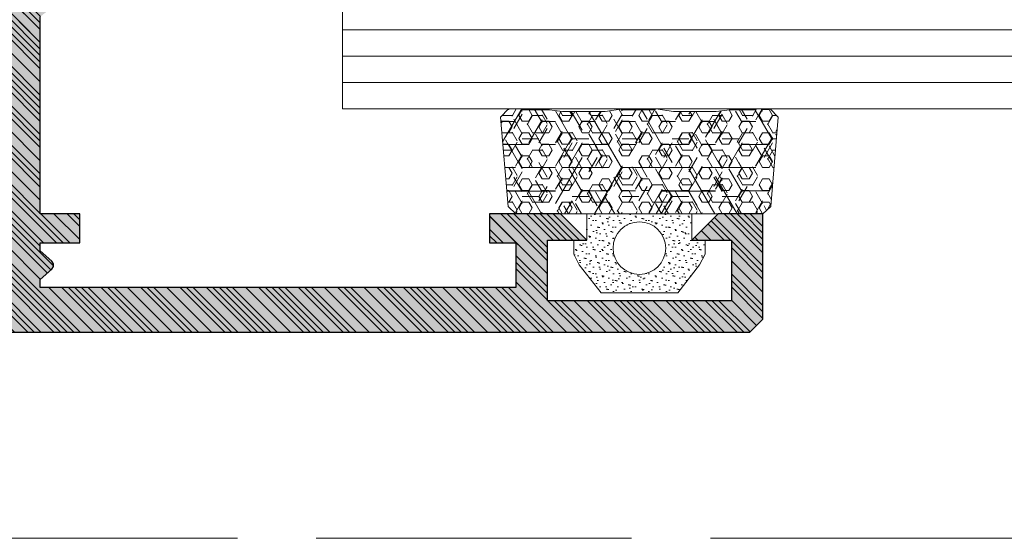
# Model space of a CAD drawing. Header units: inches. Extents: x -96941 to 10978768, y -673 to 1070890.
# Tile 88 of 256: x 57881 to 57919, y 3615 to 3635. Entities that reach past the tile are written whole.
import ezdxf
from ezdxf import colors
from ezdxf.entities.mleader import LeaderData, LeaderLine
from ezdxf.math import Vec2, Vec3

# ---------------------------------------------------------------- set-up
doc = ezdxf.new("R2010")
doc.units = ezdxf.units.IN
doc.linetypes.add('ACAD_ISO02W100', pattern=[15, 12, -3])
for name, color, linetype, lineweight in [('!_A_03_ČIARKOVANÁ', 41, 'ACAD_ISO02W100', 13), ('_MB_kreskowanie_profile_0.09', 7, 'Continuous', 9), ('_MB_kreskowanie_profile_0.09 @ 1', 7, 'Continuous', 9), ('_MB_kreskowanie_profile_0.09 @ 1.5', 7, 'Continuous', 9), ('_MB_kreskowanie_profile_0.09 @ 10', 7, 'Continuous', 9), ('_MB_kreskowanie_profile_0.09 @ 100', 7, 'Continuous', 9), ('_MB_kreskowanie_profile_0.09 @ 2', 7, 'Continuous', 9), ('_MB_kreskowanie_profile_0.09 @ 2.5', 7, 'Continuous', 9), ('_MB_kreskowanie_profile_0.09 @ 20', 7, 'Continuous', 9), ('_MB_kreskowanie_profile_0.09 @ 25', 7, 'Continuous', 9), ('_MB_kreskowanie_profile_0.09 @ 4', 7, 'Continuous', 9), ('_MB_kreskowanie_profile_0.09 @ 5', 7, 'Continuous', 9), ('_MB_kreskowanie_profile_0.09 @ 50', 7, 'Continuous', 9), ('_MB_kreskowanie_profile_0.09 @ 8', 7, 'Continuous', 9), ('_MB_kreskowanie_szklo_0.09', 157, 'Continuous', 9), ('_MB_kreskowanie_uszczelki_0.09', 252, 'Continuous', 9), ('_MB_kreskowanie_uszczelki_0.09 @ 1', 252, 'Continuous', 9), ('_MB_kreskowanie_uszczelki_0.09 @ 1.5', 252, 'Continuous', 9), ('_MB_kreskowanie_uszczelki_0.09 @ 10', 252, 'Continuous', 9), ('_MB_kreskowanie_uszczelki_0.09 @ 100', 252, 'Continuous', 9), ('_MB_kreskowanie_uszczelki_0.09 @ 2', 252, 'Continuous', 9), ('_MB_kreskowanie_uszczelki_0.09 @ 2.5', 252, 'Continuous', 9), ('_MB_kreskowanie_uszczelki_0.09 @ 20', 252, 'Continuous', 9), ('_MB_kreskowanie_uszczelki_0.09 @ 25', 252, 'Continuous', 9), ('_MB_kreskowanie_uszczelki_0.09 @ 4', 252, 'Continuous', 9), ('_MB_kreskowanie_uszczelki_0.09 @ 5', 252, 'Continuous', 9), ('_MB_kreskowanie_uszczelki_0.09 @ 50', 252, 'Continuous', 9), ('_MB_kreskowanie_uszczelki_0.09 @ 8', 252, 'Continuous', 9), ('_MB_profile_0.25', 7, 'Continuous', 25), ('_MB_solid', 7, 'Continuous', 0), ('_MB_szklo_0.15', 142, 'Continuous', 15), ('_MB_uszczelki_0.15', 140, 'Continuous', 15)]:
    doc.layers.add(name, color=color, linetype=linetype, lineweight=lineweight)
doc.layers.add('_MB_pomocnicze_niedrukowane', color=220, linetype='Continuous', lineweight=0, plot=False)
doc.styles.add('_MB_Calibri_Light_2.5', font='calibril.ttf', dxfattribs={"height": 2.5})

# ---------------------------------------------------------------- blocks, each defined once
blk = doc.blocks.new('_None')
blk = doc.blocks.new('*U3080')
at = {"layer": '_MB_kreskowanie_profile_0.09 @ 1'}
h = blk.add_hatch(dxfattribs=at)
h.set_pattern_fill('JIS_WOOD', color=256, scale=0.5)
h.paths.add_polyline_path([(-1.982, 0), (-2.232, 0.433), (-1.207, 2.207), (-1.373, 2.884), (-3.525, 3.797), (-3.9, 3.493), (-3.9, -1.4), (-3.4, -1.799), (-3.4, -9.3), (-4.9, -9.3), (-4.9, -10.4), (-3.4, -10.4), (-3.4, -10.7), (-3.84, -11.1), (-3.9, -11.2), (-3.9, -11.3), (-3.84, -11.4), (-3.4, -11.8), (-3.4, -12.1), (-21.5, -12.1), (-21.5, -10.4), (-20.5, -10.4), (-20.5, -9.3), (-23.2, -9.3), (-24.2, -10.3), (-22.7, -10.3), (-22.7, -12.6), (-29.7, -12.6), (-29.7, -10.3), (-28.2, -10.3), (-29.2, -9.3), (-30.9, -9.3), (-30.9, -13.3), (-30.4, -13.8), (2.35, -13.8), (2.6, -13.55), (2.6, -13.029), (2.372, -12.78), (1.328, -12.689), (1.1, -12.44), (1.1, -9.1), (1.6, -8.6), (9.85, -8.6), (10.1, -8.35), (10.1, -7.829), (9.872, -7.58), (8.828, -7.489), (8.6, -7.24), (8.6, -4.499), (8.4, -4.299), (8.6, -4.099), (8.6, -1.703), (8.828, -1.454), (10.372, -1.319), (10.6, -1.07), (10.6, -0.549), (10.372, -0.3), (9.6, -0.004), (9.6, 3.493), (9.225, 3.797), (7.073, 2.884), (6.907, 2.207), (7.932, 0.433), (7.682, 0), (3.718, 0), (3.468, 0.433), (4.412, 2.066), (4.161, 2.5), (1.539, 2.5), (1.288, 2.066), (2.232, 0.433), (1.982, 0)])
h.paths.add_polyline_path([(7.2, -1.6), (7.2, -7.3), (1, -7.3), (-0.2, -8.5), (-0.2, -11.7), (-0.7, -12.2), (-1.8, -12.2), (-2.1, -11.9), (-2.1, -1.6)], flags=16)
at = {"layer": '_MB_kreskowanie_profile_0.09 @ 1.5'}
h = blk.add_hatch(dxfattribs=at)
h.set_pattern_fill('JIS_WOOD', color=256, scale=0.5)
h.set_pattern_definition([(45, (0, 0), (-0.375, 0.375), [])])
h.paths.add_polyline_path([(-1.982, 0), (-2.232, 0.433), (-1.207, 2.207), (-1.373, 2.884), (-3.525, 3.797), (-3.9, 3.493), (-3.9, -1.4), (-3.4, -1.799), (-3.4, -9.3), (-4.9, -9.3), (-4.9, -10.4), (-3.4, -10.4), (-3.4, -10.7), (-3.84, -11.1), (-3.9, -11.2), (-3.9, -11.3), (-3.84, -11.4), (-3.4, -11.8), (-3.4, -12.1), (-21.5, -12.1), (-21.5, -10.4), (-20.5, -10.4), (-20.5, -9.3), (-23.2, -9.3), (-24.2, -10.3), (-22.7, -10.3), (-22.7, -12.6), (-29.7, -12.6), (-29.7, -10.3), (-28.2, -10.3), (-29.2, -9.3), (-30.9, -9.3), (-30.9, -13.3), (-30.4, -13.8), (2.35, -13.8), (2.6, -13.55), (2.6, -13.029), (2.372, -12.78), (1.328, -12.689), (1.1, -12.44), (1.1, -9.1), (1.6, -8.6), (9.85, -8.6), (10.1, -8.35), (10.1, -7.829), (9.872, -7.58), (8.828, -7.489), (8.6, -7.24), (8.6, -4.499), (8.4, -4.299), (8.6, -4.099), (8.6, -1.703), (8.828, -1.454), (10.372, -1.319), (10.6, -1.07), (10.6, -0.549), (10.372, -0.3), (9.6, -0.004), (9.6, 3.493), (9.225, 3.797), (7.073, 2.884), (6.907, 2.207), (7.932, 0.433), (7.682, 0), (3.718, 0), (3.468, 0.433), (4.412, 2.066), (4.161, 2.5), (1.539, 2.5), (1.288, 2.066), (2.232, 0.433), (1.982, 0)])
h.paths.add_polyline_path([(7.2, -1.6), (7.2, -7.3), (1, -7.3), (-0.2, -8.5), (-0.2, -11.7), (-0.7, -12.2), (-1.8, -12.2), (-2.1, -11.9), (-2.1, -1.6)], flags=16)
at = {"layer": '_MB_kreskowanie_profile_0.09 @ 10'}
h = blk.add_hatch(dxfattribs=at)
h.set_pattern_fill('JIS_WOOD', color=256, scale=0.5)
h.set_pattern_definition([(45, (0, 0), (-2.5, 2.5), [])])
h.paths.add_polyline_path([(-1.982, 0), (-2.232, 0.433), (-1.207, 2.207), (-1.373, 2.884), (-3.525, 3.797), (-3.9, 3.493), (-3.9, -1.4), (-3.4, -1.799), (-3.4, -9.3), (-4.9, -9.3), (-4.9, -10.4), (-3.4, -10.4), (-3.4, -10.7), (-3.84, -11.1), (-3.9, -11.2), (-3.9, -11.3), (-3.84, -11.4), (-3.4, -11.8), (-3.4, -12.1), (-21.5, -12.1), (-21.5, -10.4), (-20.5, -10.4), (-20.5, -9.3), (-23.2, -9.3), (-24.2, -10.3), (-22.7, -10.3), (-22.7, -12.6), (-29.7, -12.6), (-29.7, -10.3), (-28.2, -10.3), (-29.2, -9.3), (-30.9, -9.3), (-30.9, -13.3), (-30.4, -13.8), (2.35, -13.8), (2.6, -13.55), (2.6, -13.029), (2.372, -12.78), (1.328, -12.689), (1.1, -12.44), (1.1, -9.1), (1.6, -8.6), (9.85, -8.6), (10.1, -8.35), (10.1, -7.829), (9.872, -7.58), (8.828, -7.489), (8.6, -7.24), (8.6, -4.499), (8.4, -4.299), (8.6, -4.099), (8.6, -1.703), (8.828, -1.454), (10.372, -1.319), (10.6, -1.07), (10.6, -0.549), (10.372, -0.3), (9.6, -0.004), (9.6, 3.493), (9.225, 3.797), (7.073, 2.884), (6.907, 2.207), (7.932, 0.433), (7.682, 0), (3.718, 0), (3.468, 0.433), (4.412, 2.066), (4.161, 2.5), (1.539, 2.5), (1.288, 2.066), (2.232, 0.433), (1.982, 0)])
h.paths.add_polyline_path([(7.2, -1.6), (7.2, -7.3), (1, -7.3), (-0.2, -8.5), (-0.2, -11.7), (-0.7, -12.2), (-1.8, -12.2), (-2.1, -11.9), (-2.1, -1.6)], flags=16)
at = {"layer": '_MB_kreskowanie_profile_0.09 @ 100'}
h = blk.add_hatch(dxfattribs=at)
h.set_pattern_fill('JIS_WOOD', color=256, scale=0.5)
h.set_pattern_definition([(45, (0, 0), (-25, 25), [])])
h.paths.add_polyline_path([(-1.982, 0), (-2.232, 0.433), (-1.207, 2.207), (-1.373, 2.884), (-3.525, 3.797), (-3.9, 3.493), (-3.9, -1.4), (-3.4, -1.799), (-3.4, -9.3), (-4.9, -9.3), (-4.9, -10.4), (-3.4, -10.4), (-3.4, -10.7), (-3.84, -11.1), (-3.9, -11.2), (-3.9, -11.3), (-3.84, -11.4), (-3.4, -11.8), (-3.4, -12.1), (-21.5, -12.1), (-21.5, -10.4), (-20.5, -10.4), (-20.5, -9.3), (-23.2, -9.3), (-24.2, -10.3), (-22.7, -10.3), (-22.7, -12.6), (-29.7, -12.6), (-29.7, -10.3), (-28.2, -10.3), (-29.2, -9.3), (-30.9, -9.3), (-30.9, -13.3), (-30.4, -13.8), (2.35, -13.8), (2.6, -13.55), (2.6, -13.029), (2.372, -12.78), (1.328, -12.689), (1.1, -12.44), (1.1, -9.1), (1.6, -8.6), (9.85, -8.6), (10.1, -8.35), (10.1, -7.829), (9.872, -7.58), (8.828, -7.489), (8.6, -7.24), (8.6, -4.499), (8.4, -4.299), (8.6, -4.099), (8.6, -1.703), (8.828, -1.454), (10.372, -1.319), (10.6, -1.07), (10.6, -0.549), (10.372, -0.3), (9.6, -0.004), (9.6, 3.493), (9.225, 3.797), (7.073, 2.884), (6.907, 2.207), (7.932, 0.433), (7.682, 0), (3.718, 0), (3.468, 0.433), (4.412, 2.066), (4.161, 2.5), (1.539, 2.5), (1.288, 2.066), (2.232, 0.433), (1.982, 0)])
h.paths.add_polyline_path([(7.2, -1.6), (7.2, -7.3), (1, -7.3), (-0.2, -8.5), (-0.2, -11.7), (-0.7, -12.2), (-1.8, -12.2), (-2.1, -11.9), (-2.1, -1.6)], flags=16)
at = {"layer": '_MB_kreskowanie_profile_0.09 @ 2'}
h = blk.add_hatch(dxfattribs=at)
h.set_pattern_fill('JIS_WOOD', color=256, scale=0.5)
h.set_pattern_definition([(45, (0, 0), (-0.5, 0.5), [])])
h.paths.add_polyline_path([(-1.982, 0), (-2.232, 0.433), (-1.207, 2.207), (-1.373, 2.884), (-3.525, 3.797), (-3.9, 3.493), (-3.9, -1.4), (-3.4, -1.799), (-3.4, -9.3), (-4.9, -9.3), (-4.9, -10.4), (-3.4, -10.4), (-3.4, -10.7), (-3.84, -11.1), (-3.9, -11.2), (-3.9, -11.3), (-3.84, -11.4), (-3.4, -11.8), (-3.4, -12.1), (-21.5, -12.1), (-21.5, -10.4), (-20.5, -10.4), (-20.5, -9.3), (-23.2, -9.3), (-24.2, -10.3), (-22.7, -10.3), (-22.7, -12.6), (-29.7, -12.6), (-29.7, -10.3), (-28.2, -10.3), (-29.2, -9.3), (-30.9, -9.3), (-30.9, -13.3), (-30.4, -13.8), (2.35, -13.8), (2.6, -13.55), (2.6, -13.029), (2.372, -12.78), (1.328, -12.689), (1.1, -12.44), (1.1, -9.1), (1.6, -8.6), (9.85, -8.6), (10.1, -8.35), (10.1, -7.829), (9.872, -7.58), (8.828, -7.489), (8.6, -7.24), (8.6, -4.499), (8.4, -4.299), (8.6, -4.099), (8.6, -1.703), (8.828, -1.454), (10.372, -1.319), (10.6, -1.07), (10.6, -0.549), (10.372, -0.3), (9.6, -0.004), (9.6, 3.493), (9.225, 3.797), (7.073, 2.884), (6.907, 2.207), (7.932, 0.433), (7.682, 0), (3.718, 0), (3.468, 0.433), (4.412, 2.066), (4.161, 2.5), (1.539, 2.5), (1.288, 2.066), (2.232, 0.433), (1.982, 0)])
h.paths.add_polyline_path([(7.2, -1.6), (7.2, -7.3), (1, -7.3), (-0.2, -8.5), (-0.2, -11.7), (-0.7, -12.2), (-1.8, -12.2), (-2.1, -11.9), (-2.1, -1.6)], flags=16)
at = {"layer": '_MB_kreskowanie_profile_0.09 @ 2.5'}
h = blk.add_hatch(dxfattribs=at)
h.set_pattern_fill('JIS_WOOD', color=256, scale=0.5)
h.set_pattern_definition([(45, (0, 0), (-0.625, 0.625), [])])
h.paths.add_polyline_path([(-1.982, 0), (-2.232, 0.433), (-1.207, 2.207), (-1.373, 2.884), (-3.525, 3.797), (-3.9, 3.493), (-3.9, -1.4), (-3.4, -1.799), (-3.4, -9.3), (-4.9, -9.3), (-4.9, -10.4), (-3.4, -10.4), (-3.4, -10.7), (-3.84, -11.1), (-3.9, -11.2), (-3.9, -11.3), (-3.84, -11.4), (-3.4, -11.8), (-3.4, -12.1), (-21.5, -12.1), (-21.5, -10.4), (-20.5, -10.4), (-20.5, -9.3), (-23.2, -9.3), (-24.2, -10.3), (-22.7, -10.3), (-22.7, -12.6), (-29.7, -12.6), (-29.7, -10.3), (-28.2, -10.3), (-29.2, -9.3), (-30.9, -9.3), (-30.9, -13.3), (-30.4, -13.8), (2.35, -13.8), (2.6, -13.55), (2.6, -13.029), (2.372, -12.78), (1.328, -12.689), (1.1, -12.44), (1.1, -9.1), (1.6, -8.6), (9.85, -8.6), (10.1, -8.35), (10.1, -7.829), (9.872, -7.58), (8.828, -7.489), (8.6, -7.24), (8.6, -4.499), (8.4, -4.299), (8.6, -4.099), (8.6, -1.703), (8.828, -1.454), (10.372, -1.319), (10.6, -1.07), (10.6, -0.549), (10.372, -0.3), (9.6, -0.004), (9.6, 3.493), (9.225, 3.797), (7.073, 2.884), (6.907, 2.207), (7.932, 0.433), (7.682, 0), (3.718, 0), (3.468, 0.433), (4.412, 2.066), (4.161, 2.5), (1.539, 2.5), (1.288, 2.066), (2.232, 0.433), (1.982, 0)])
h.paths.add_polyline_path([(7.2, -1.6), (7.2, -7.3), (1, -7.3), (-0.2, -8.5), (-0.2, -11.7), (-0.7, -12.2), (-1.8, -12.2), (-2.1, -11.9), (-2.1, -1.6)], flags=16)
at = {"layer": '_MB_kreskowanie_profile_0.09 @ 20'}
h = blk.add_hatch(dxfattribs=at)
h.set_pattern_fill('JIS_WOOD', color=256, scale=0.5)
h.set_pattern_definition([(45, (0, 0), (-5, 5), [])])
h.paths.add_polyline_path([(-1.982, 0), (-2.232, 0.433), (-1.207, 2.207), (-1.373, 2.884), (-3.525, 3.797), (-3.9, 3.493), (-3.9, -1.4), (-3.4, -1.799), (-3.4, -9.3), (-4.9, -9.3), (-4.9, -10.4), (-3.4, -10.4), (-3.4, -10.7), (-3.84, -11.1), (-3.9, -11.2), (-3.9, -11.3), (-3.84, -11.4), (-3.4, -11.8), (-3.4, -12.1), (-21.5, -12.1), (-21.5, -10.4), (-20.5, -10.4), (-20.5, -9.3), (-23.2, -9.3), (-24.2, -10.3), (-22.7, -10.3), (-22.7, -12.6), (-29.7, -12.6), (-29.7, -10.3), (-28.2, -10.3), (-29.2, -9.3), (-30.9, -9.3), (-30.9, -13.3), (-30.4, -13.8), (2.35, -13.8), (2.6, -13.55), (2.6, -13.029), (2.372, -12.78), (1.328, -12.689), (1.1, -12.44), (1.1, -9.1), (1.6, -8.6), (9.85, -8.6), (10.1, -8.35), (10.1, -7.829), (9.872, -7.58), (8.828, -7.489), (8.6, -7.24), (8.6, -4.499), (8.4, -4.299), (8.6, -4.099), (8.6, -1.703), (8.828, -1.454), (10.372, -1.319), (10.6, -1.07), (10.6, -0.549), (10.372, -0.3), (9.6, -0.004), (9.6, 3.493), (9.225, 3.797), (7.073, 2.884), (6.907, 2.207), (7.932, 0.433), (7.682, 0), (3.718, 0), (3.468, 0.433), (4.412, 2.066), (4.161, 2.5), (1.539, 2.5), (1.288, 2.066), (2.232, 0.433), (1.982, 0)])
h.paths.add_polyline_path([(7.2, -1.6), (7.2, -7.3), (1, -7.3), (-0.2, -8.5), (-0.2, -11.7), (-0.7, -12.2), (-1.8, -12.2), (-2.1, -11.9), (-2.1, -1.6)], flags=16)
at = {"layer": '_MB_kreskowanie_profile_0.09 @ 25'}
h = blk.add_hatch(dxfattribs=at)
h.set_pattern_fill('JIS_WOOD', color=256, scale=0.5)
h.set_pattern_definition([(45, (0, 0), (-6.25, 6.25), [])])
h.paths.add_polyline_path([(-1.982, 0), (-2.232, 0.433), (-1.207, 2.207), (-1.373, 2.884), (-3.525, 3.797), (-3.9, 3.493), (-3.9, -1.4), (-3.4, -1.799), (-3.4, -9.3), (-4.9, -9.3), (-4.9, -10.4), (-3.4, -10.4), (-3.4, -10.7), (-3.84, -11.1), (-3.9, -11.2), (-3.9, -11.3), (-3.84, -11.4), (-3.4, -11.8), (-3.4, -12.1), (-21.5, -12.1), (-21.5, -10.4), (-20.5, -10.4), (-20.5, -9.3), (-23.2, -9.3), (-24.2, -10.3), (-22.7, -10.3), (-22.7, -12.6), (-29.7, -12.6), (-29.7, -10.3), (-28.2, -10.3), (-29.2, -9.3), (-30.9, -9.3), (-30.9, -13.3), (-30.4, -13.8), (2.35, -13.8), (2.6, -13.55), (2.6, -13.029), (2.372, -12.78), (1.328, -12.689), (1.1, -12.44), (1.1, -9.1), (1.6, -8.6), (9.85, -8.6), (10.1, -8.35), (10.1, -7.829), (9.872, -7.58), (8.828, -7.489), (8.6, -7.24), (8.6, -4.499), (8.4, -4.299), (8.6, -4.099), (8.6, -1.703), (8.828, -1.454), (10.372, -1.319), (10.6, -1.07), (10.6, -0.549), (10.372, -0.3), (9.6, -0.004), (9.6, 3.493), (9.225, 3.797), (7.073, 2.884), (6.907, 2.207), (7.932, 0.433), (7.682, 0), (3.718, 0), (3.468, 0.433), (4.412, 2.066), (4.161, 2.5), (1.539, 2.5), (1.288, 2.066), (2.232, 0.433), (1.982, 0)])
h.paths.add_polyline_path([(7.2, -1.6), (7.2, -7.3), (1, -7.3), (-0.2, -8.5), (-0.2, -11.7), (-0.7, -12.2), (-1.8, -12.2), (-2.1, -11.9), (-2.1, -1.6)], flags=16)
at = {"layer": '_MB_kreskowanie_profile_0.09 @ 4'}
h = blk.add_hatch(dxfattribs=at)
h.set_pattern_fill('JIS_WOOD', color=256, scale=0.5)
h.set_pattern_definition([(45, (0, 0), (-1, 1), [])])
h.paths.add_polyline_path([(-1.982, 0), (-2.232, 0.433), (-1.207, 2.207), (-1.373, 2.884), (-3.525, 3.797), (-3.9, 3.493), (-3.9, -1.4), (-3.4, -1.799), (-3.4, -9.3), (-4.9, -9.3), (-4.9, -10.4), (-3.4, -10.4), (-3.4, -10.7), (-3.84, -11.1), (-3.9, -11.2), (-3.9, -11.3), (-3.84, -11.4), (-3.4, -11.8), (-3.4, -12.1), (-21.5, -12.1), (-21.5, -10.4), (-20.5, -10.4), (-20.5, -9.3), (-23.2, -9.3), (-24.2, -10.3), (-22.7, -10.3), (-22.7, -12.6), (-29.7, -12.6), (-29.7, -10.3), (-28.2, -10.3), (-29.2, -9.3), (-30.9, -9.3), (-30.9, -13.3), (-30.4, -13.8), (2.35, -13.8), (2.6, -13.55), (2.6, -13.029), (2.372, -12.78), (1.328, -12.689), (1.1, -12.44), (1.1, -9.1), (1.6, -8.6), (9.85, -8.6), (10.1, -8.35), (10.1, -7.829), (9.872, -7.58), (8.828, -7.489), (8.6, -7.24), (8.6, -4.499), (8.4, -4.299), (8.6, -4.099), (8.6, -1.703), (8.828, -1.454), (10.372, -1.319), (10.6, -1.07), (10.6, -0.549), (10.372, -0.3), (9.6, -0.004), (9.6, 3.493), (9.225, 3.797), (7.073, 2.884), (6.907, 2.207), (7.932, 0.433), (7.682, 0), (3.718, 0), (3.468, 0.433), (4.412, 2.066), (4.161, 2.5), (1.539, 2.5), (1.288, 2.066), (2.232, 0.433), (1.982, 0)])
h.paths.add_polyline_path([(7.2, -1.6), (7.2, -7.3), (1, -7.3), (-0.2, -8.5), (-0.2, -11.7), (-0.7, -12.2), (-1.8, -12.2), (-2.1, -11.9), (-2.1, -1.6)], flags=16)
at = {"layer": '_MB_kreskowanie_profile_0.09 @ 5'}
h = blk.add_hatch(dxfattribs=at)
h.set_pattern_fill('JIS_WOOD', color=256, scale=0.5)
h.set_pattern_definition([(45, (0, 0), (-1.25, 1.25), [])])
h.paths.add_polyline_path([(-1.982, 0), (-2.232, 0.433), (-1.207, 2.207), (-1.373, 2.884), (-3.525, 3.797), (-3.9, 3.493), (-3.9, -1.4), (-3.4, -1.799), (-3.4, -9.3), (-4.9, -9.3), (-4.9, -10.4), (-3.4, -10.4), (-3.4, -10.7), (-3.84, -11.1), (-3.9, -11.2), (-3.9, -11.3), (-3.84, -11.4), (-3.4, -11.8), (-3.4, -12.1), (-21.5, -12.1), (-21.5, -10.4), (-20.5, -10.4), (-20.5, -9.3), (-23.2, -9.3), (-24.2, -10.3), (-22.7, -10.3), (-22.7, -12.6), (-29.7, -12.6), (-29.7, -10.3), (-28.2, -10.3), (-29.2, -9.3), (-30.9, -9.3), (-30.9, -13.3), (-30.4, -13.8), (2.35, -13.8), (2.6, -13.55), (2.6, -13.029), (2.372, -12.78), (1.328, -12.689), (1.1, -12.44), (1.1, -9.1), (1.6, -8.6), (9.85, -8.6), (10.1, -8.35), (10.1, -7.829), (9.872, -7.58), (8.828, -7.489), (8.6, -7.24), (8.6, -4.499), (8.4, -4.299), (8.6, -4.099), (8.6, -1.703), (8.828, -1.454), (10.372, -1.319), (10.6, -1.07), (10.6, -0.549), (10.372, -0.3), (9.6, -0.004), (9.6, 3.493), (9.225, 3.797), (7.073, 2.884), (6.907, 2.207), (7.932, 0.433), (7.682, 0), (3.718, 0), (3.468, 0.433), (4.412, 2.066), (4.161, 2.5), (1.539, 2.5), (1.288, 2.066), (2.232, 0.433), (1.982, 0)])
h.paths.add_polyline_path([(7.2, -1.6), (7.2, -7.3), (1, -7.3), (-0.2, -8.5), (-0.2, -11.7), (-0.7, -12.2), (-1.8, -12.2), (-2.1, -11.9), (-2.1, -1.6)], flags=16)
at = {"layer": '_MB_kreskowanie_profile_0.09 @ 50'}
h = blk.add_hatch(dxfattribs=at)
h.set_pattern_fill('JIS_WOOD', color=256, scale=0.5)
h.set_pattern_definition([(45, (0, 0), (-12.5, 12.5), [])])
h.paths.add_polyline_path([(-1.982, 0), (-2.232, 0.433), (-1.207, 2.207), (-1.373, 2.884), (-3.525, 3.797), (-3.9, 3.493), (-3.9, -1.4), (-3.4, -1.799), (-3.4, -9.3), (-4.9, -9.3), (-4.9, -10.4), (-3.4, -10.4), (-3.4, -10.7), (-3.84, -11.1), (-3.9, -11.2), (-3.9, -11.3), (-3.84, -11.4), (-3.4, -11.8), (-3.4, -12.1), (-21.5, -12.1), (-21.5, -10.4), (-20.5, -10.4), (-20.5, -9.3), (-23.2, -9.3), (-24.2, -10.3), (-22.7, -10.3), (-22.7, -12.6), (-29.7, -12.6), (-29.7, -10.3), (-28.2, -10.3), (-29.2, -9.3), (-30.9, -9.3), (-30.9, -13.3), (-30.4, -13.8), (2.35, -13.8), (2.6, -13.55), (2.6, -13.029), (2.372, -12.78), (1.328, -12.689), (1.1, -12.44), (1.1, -9.1), (1.6, -8.6), (9.85, -8.6), (10.1, -8.35), (10.1, -7.829), (9.872, -7.58), (8.828, -7.489), (8.6, -7.24), (8.6, -4.499), (8.4, -4.299), (8.6, -4.099), (8.6, -1.703), (8.828, -1.454), (10.372, -1.319), (10.6, -1.07), (10.6, -0.549), (10.372, -0.3), (9.6, -0.004), (9.6, 3.493), (9.225, 3.797), (7.073, 2.884), (6.907, 2.207), (7.932, 0.433), (7.682, 0), (3.718, 0), (3.468, 0.433), (4.412, 2.066), (4.161, 2.5), (1.539, 2.5), (1.288, 2.066), (2.232, 0.433), (1.982, 0)])
h.paths.add_polyline_path([(7.2, -1.6), (7.2, -7.3), (1, -7.3), (-0.2, -8.5), (-0.2, -11.7), (-0.7, -12.2), (-1.8, -12.2), (-2.1, -11.9), (-2.1, -1.6)], flags=16)
at = {"layer": '_MB_kreskowanie_profile_0.09 @ 8'}
h = blk.add_hatch(dxfattribs=at)
h.set_pattern_fill('JIS_WOOD', color=256, scale=0.5)
h.set_pattern_definition([(45, (0, 0), (-2, 2), [])])
h.paths.add_polyline_path([(-1.982, 0), (-2.232, 0.433), (-1.207, 2.207), (-1.373, 2.884), (-3.525, 3.797), (-3.9, 3.493), (-3.9, -1.4), (-3.4, -1.799), (-3.4, -9.3), (-4.9, -9.3), (-4.9, -10.4), (-3.4, -10.4), (-3.4, -10.7), (-3.84, -11.1), (-3.9, -11.2), (-3.9, -11.3), (-3.84, -11.4), (-3.4, -11.8), (-3.4, -12.1), (-21.5, -12.1), (-21.5, -10.4), (-20.5, -10.4), (-20.5, -9.3), (-23.2, -9.3), (-24.2, -10.3), (-22.7, -10.3), (-22.7, -12.6), (-29.7, -12.6), (-29.7, -10.3), (-28.2, -10.3), (-29.2, -9.3), (-30.9, -9.3), (-30.9, -13.3), (-30.4, -13.8), (2.35, -13.8), (2.6, -13.55), (2.6, -13.029), (2.372, -12.78), (1.328, -12.689), (1.1, -12.44), (1.1, -9.1), (1.6, -8.6), (9.85, -8.6), (10.1, -8.35), (10.1, -7.829), (9.872, -7.58), (8.828, -7.489), (8.6, -7.24), (8.6, -4.499), (8.4, -4.299), (8.6, -4.099), (8.6, -1.703), (8.828, -1.454), (10.372, -1.319), (10.6, -1.07), (10.6, -0.549), (10.372, -0.3), (9.6, -0.004), (9.6, 3.493), (9.225, 3.797), (7.073, 2.884), (6.907, 2.207), (7.932, 0.433), (7.682, 0), (3.718, 0), (3.468, 0.433), (4.412, 2.066), (4.161, 2.5), (1.539, 2.5), (1.288, 2.066), (2.232, 0.433), (1.982, 0)])
h.paths.add_polyline_path([(7.2, -1.6), (7.2, -7.3), (1, -7.3), (-0.2, -8.5), (-0.2, -11.7), (-0.7, -12.2), (-1.8, -12.2), (-2.1, -11.9), (-2.1, -1.6)], flags=16)
blk = doc.blocks.new('*U3028')
at = {"layer": '_MB_kreskowanie_uszczelki_0.09 @ 1'}
h = blk.add_hatch(dxfattribs=at)
h.set_pattern_fill('DOTS', color=256, scale=0.15, angle=315, style=0)
h.paths.add_polyline_path([(-2.041, 2), (-4.959, 2), (-5.786, 0.939), (-6, 0.53), (-6, 0), (-5.5, 0), (-5.5, -1), (-1.5, -1), (-1.5, 0), (-1, 0), (-1, 0.529), (-1.213, 0.939)])
h.paths.add_polyline_path([(-2.5, 0.3, -1), (-4.5, 0.3, -1)], flags=16)
at = {"layer": '_MB_kreskowanie_uszczelki_0.09 @ 1.5'}
h = blk.add_hatch(dxfattribs=at)
h.set_pattern_fill('DOTS', color=256, scale=0.15, angle=315, style=0)
h.set_pattern_definition([(315, (0, 0), (0.378855, 0.126285), [0, -0.357187])])
h.paths.add_polyline_path([(-2.041, 2), (-4.959, 2), (-5.786, 0.939), (-6, 0.53), (-6, 0), (-5.5, 0), (-5.5, -1), (-1.5, -1), (-1.5, 0), (-1, 0), (-1, 0.529), (-1.213, 0.939)])
h.paths.add_polyline_path([(-2.5, 0.3, -1), (-4.5, 0.3, -1)], flags=16)
at = {"layer": '_MB_kreskowanie_uszczelki_0.09 @ 10'}
h = blk.add_hatch(dxfattribs=at)
h.set_pattern_fill('DOTS', color=256, scale=0.15, angle=315, style=0)
h.set_pattern_definition([(315, (0, 0), (2.5257, 0.8419), [0, -2.38125])])
h.paths.add_polyline_path([(-2.041, 2), (-4.959, 2), (-5.786, 0.939), (-6, 0.53), (-6, 0), (-5.5, 0), (-5.5, -1), (-1.5, -1), (-1.5, 0), (-1, 0), (-1, 0.529), (-1.213, 0.939)])
h.paths.add_polyline_path([(-2.5, 0.3, -1), (-4.5, 0.3, -1)], flags=16)
at = {"layer": '_MB_kreskowanie_uszczelki_0.09 @ 100'}
h = blk.add_hatch(dxfattribs=at)
h.set_pattern_fill('DOTS', color=256, scale=0.15, angle=315, style=0)
h.set_pattern_definition([(315, (0, 0), (25.257, 8.42), [0, -23.812])])
h.paths.add_polyline_path([(-2.041, 2), (-4.959, 2), (-5.786, 0.939), (-6, 0.53), (-6, 0), (-5.5, 0), (-5.5, -1), (-1.5, -1), (-1.5, 0), (-1, 0), (-1, 0.529), (-1.213, 0.939)])
h.paths.add_polyline_path([(-2.5, 0.3, -1), (-4.5, 0.3, -1)], flags=16)
at = {"layer": '_MB_kreskowanie_uszczelki_0.09 @ 2'}
h = blk.add_hatch(dxfattribs=at)
h.set_pattern_fill('DOTS', color=256, scale=0.15, angle=315, style=0)
h.set_pattern_definition([(315, (0, 0), (0.50514, 0.16838), [0, -0.47625])])
h.paths.add_polyline_path([(-2.041, 2), (-4.959, 2), (-5.786, 0.939), (-6, 0.53), (-6, 0), (-5.5, 0), (-5.5, -1), (-1.5, -1), (-1.5, 0), (-1, 0), (-1, 0.529), (-1.213, 0.939)])
h.paths.add_polyline_path([(-2.5, 0.3, -1), (-4.5, 0.3, -1)], flags=16)
at = {"layer": '_MB_kreskowanie_uszczelki_0.09 @ 2.5'}
h = blk.add_hatch(dxfattribs=at)
h.set_pattern_fill('DOTS', color=256, scale=0.15, angle=315, style=0)
h.set_pattern_definition([(315, (0, 0), (0.631424, 0.210475), [0, -0.59531])])
h.paths.add_polyline_path([(-2.041, 2), (-4.959, 2), (-5.786, 0.939), (-6, 0.53), (-6, 0), (-5.5, 0), (-5.5, -1), (-1.5, -1), (-1.5, 0), (-1, 0), (-1, 0.529), (-1.213, 0.939)])
h.paths.add_polyline_path([(-2.5, 0.3, -1), (-4.5, 0.3, -1)], flags=16)
at = {"layer": '_MB_kreskowanie_uszczelki_0.09 @ 20'}
h = blk.add_hatch(dxfattribs=at)
h.set_pattern_fill('DOTS', color=256, scale=0.15, angle=315, style=0)
h.set_pattern_definition([(315, (0, 0), (5.0514, 1.6838), [0, -4.7625])])
h.paths.add_polyline_path([(-2.041, 2), (-4.959, 2), (-5.786, 0.939), (-6, 0.53), (-6, 0), (-5.5, 0), (-5.5, -1), (-1.5, -1), (-1.5, 0), (-1, 0), (-1, 0.529), (-1.213, 0.939)])
h.paths.add_polyline_path([(-2.5, 0.3, -1), (-4.5, 0.3, -1)], flags=16)
at = {"layer": '_MB_kreskowanie_uszczelki_0.09 @ 25'}
h = blk.add_hatch(dxfattribs=at)
h.set_pattern_fill('DOTS', color=256, scale=0.15, angle=315, style=0)
h.set_pattern_definition([(315, (0, 0), (6.314, 2.105), [0, -5.953])])
h.paths.add_polyline_path([(-2.041, 2), (-4.959, 2), (-5.786, 0.939), (-6, 0.53), (-6, 0), (-5.5, 0), (-5.5, -1), (-1.5, -1), (-1.5, 0), (-1, 0), (-1, 0.529), (-1.213, 0.939)])
h.paths.add_polyline_path([(-2.5, 0.3, -1), (-4.5, 0.3, -1)], flags=16)
at = {"layer": '_MB_kreskowanie_uszczelki_0.09 @ 4'}
h = blk.add_hatch(dxfattribs=at)
h.set_pattern_fill('DOTS', color=256, scale=0.15, angle=315, style=0)
h.set_pattern_definition([(315, (0, 0), (1.01028, 0.33676), [0, -0.9525])])
h.paths.add_polyline_path([(-2.041, 2), (-4.959, 2), (-5.786, 0.939), (-6, 0.53), (-6, 0), (-5.5, 0), (-5.5, -1), (-1.5, -1), (-1.5, 0), (-1, 0), (-1, 0.529), (-1.213, 0.939)])
h.paths.add_polyline_path([(-2.5, 0.3, -1), (-4.5, 0.3, -1)], flags=16)
at = {"layer": '_MB_kreskowanie_uszczelki_0.09 @ 5'}
h = blk.add_hatch(dxfattribs=at)
h.set_pattern_fill('DOTS', color=256, scale=0.15, angle=315, style=0)
h.set_pattern_definition([(315, (0, 0), (1.26285, 0.42095), [0, -1.19063])])
h.paths.add_polyline_path([(-2.041, 2), (-4.959, 2), (-5.786, 0.939), (-6, 0.53), (-6, 0), (-5.5, 0), (-5.5, -1), (-1.5, -1), (-1.5, 0), (-1, 0), (-1, 0.529), (-1.213, 0.939)])
h.paths.add_polyline_path([(-2.5, 0.3, -1), (-4.5, 0.3, -1)], flags=16)
at = {"layer": '_MB_kreskowanie_uszczelki_0.09 @ 50'}
h = blk.add_hatch(dxfattribs=at)
h.set_pattern_fill('DOTS', color=256, scale=0.15, angle=315, style=0)
h.set_pattern_definition([(315, (0, 0), (12.628, 4.21), [0, -11.906])])
h.paths.add_polyline_path([(-2.041, 2), (-4.959, 2), (-5.786, 0.939), (-6, 0.53), (-6, 0), (-5.5, 0), (-5.5, -1), (-1.5, -1), (-1.5, 0), (-1, 0), (-1, 0.529), (-1.213, 0.939)])
h.paths.add_polyline_path([(-2.5, 0.3, -1), (-4.5, 0.3, -1)], flags=16)
at = {"layer": '_MB_kreskowanie_uszczelki_0.09 @ 8'}
h = blk.add_hatch(dxfattribs=at)
h.set_pattern_fill('DOTS', color=256, scale=0.15, angle=315, style=0)
h.set_pattern_definition([(315, (0, 0), (2.02056, 0.6735), [0, -1.905])])
h.paths.add_polyline_path([(-2.041, 2), (-4.959, 2), (-5.786, 0.939), (-6, 0.53), (-6, 0), (-5.5, 0), (-5.5, -1), (-1.5, -1), (-1.5, 0), (-1, 0), (-1, 0.529), (-1.213, 0.939)])
h.paths.add_polyline_path([(-2.5, 0.3, -1), (-4.5, 0.3, -1)], flags=16)
blk = doc.blocks.new('*U3029')
at = {"layer": '_MB_kreskowanie_uszczelki_0.09 @ 1'}
h = blk.add_hatch(dxfattribs=at)
h.set_pattern_fill('HEX', color=256, scale=0.08)
h.paths.add_polyline_path([(-8.2, -1), (-8.5, -1.283), (-8.782, -4.683), (-8.482, -5), (-7.23, -5), (-6.421, -4.9), (-4.801, -4.9), (-4.126, -5), (-2.874, -5), (-2.199, -4.9), (-0.579, -4.9), (0.23, -5), (1.482, -5), (1.782, -4.683), (1.5, -1.283), (1.2, -1)])
at = {"layer": '_MB_kreskowanie_uszczelki_0.09 @ 1.5'}
h = blk.add_hatch(dxfattribs=at)
h.set_pattern_fill('HEX', color=256, scale=0.08)
h.set_pattern_definition([(0, (0, 0), (0, 0.65991), [0.381, -0.762]), (120, (0, 0), (-0.5715, -0.329956), [0.381, -0.762]), (60, (0.381, 0), (-0.5715, 0.329956), [0.381, -0.762])])
h.paths.add_polyline_path([(-8.2, -1), (-8.5, -1.283), (-8.782, -4.683), (-8.482, -5), (-7.23, -5), (-6.421, -4.9), (-4.801, -4.9), (-4.126, -5), (-2.874, -5), (-2.199, -4.9), (-0.579, -4.9), (0.23, -5), (1.482, -5), (1.782, -4.683), (1.5, -1.283), (1.2, -1)])
at = {"layer": '_MB_kreskowanie_uszczelki_0.09 @ 10'}
h = blk.add_hatch(dxfattribs=at)
h.set_pattern_fill('HEX', color=256, scale=0.08)
h.set_pattern_definition([(0, (0, 0), (0, 4.3994), [2.54, -5.08]), (120, (0, 0), (-3.81, -2.1997), [2.54, -5.08]), (60, (2.54, 0), (-3.81, 2.1997), [2.54, -5.08])])
h.paths.add_polyline_path([(-8.2, -1), (-8.5, -1.283), (-8.782, -4.683), (-8.482, -5), (-7.23, -5), (-6.421, -4.9), (-4.801, -4.9), (-4.126, -5), (-2.874, -5), (-2.199, -4.9), (-0.579, -4.9), (0.23, -5), (1.482, -5), (1.782, -4.683), (1.5, -1.283), (1.2, -1)])
at = {"layer": '_MB_kreskowanie_uszczelki_0.09 @ 100'}
h = blk.add_hatch(dxfattribs=at)
h.set_pattern_fill('HEX', color=256, scale=0.08)
h.set_pattern_definition([(0, (0, 0), (0, 43.994), [25.4, -50.8]), (120, (0, 0), (-38.1, -21.997), [25.4, -50.8]), (60, (25.4, 0), (-38.1, 21.997), [25.4, -50.8])])
h.paths.add_polyline_path([(-8.2, -1), (-8.5, -1.283), (-8.782, -4.683), (-8.482, -5), (-7.23, -5), (-6.421, -4.9), (-4.801, -4.9), (-4.126, -5), (-2.874, -5), (-2.199, -4.9), (-0.579, -4.9), (0.23, -5), (1.482, -5), (1.782, -4.683), (1.5, -1.283), (1.2, -1)])
at = {"layer": '_MB_kreskowanie_uszczelki_0.09 @ 2'}
h = blk.add_hatch(dxfattribs=at)
h.set_pattern_fill('HEX', color=256, scale=0.08)
h.set_pattern_definition([(0, (0, 0), (0, 0.87988), [0.508, -1.016]), (120, (0, 0), (-0.762, -0.43994), [0.508, -1.016]), (60, (0.508, 0), (-0.762, 0.43994), [0.508, -1.016])])
h.paths.add_polyline_path([(-8.2, -1), (-8.5, -1.283), (-8.782, -4.683), (-8.482, -5), (-7.23, -5), (-6.421, -4.9), (-4.801, -4.9), (-4.126, -5), (-2.874, -5), (-2.199, -4.9), (-0.579, -4.9), (0.23, -5), (1.482, -5), (1.782, -4.683), (1.5, -1.283), (1.2, -1)])
at = {"layer": '_MB_kreskowanie_uszczelki_0.09 @ 2.5'}
h = blk.add_hatch(dxfattribs=at)
h.set_pattern_fill('HEX', color=256, scale=0.08)
h.set_pattern_definition([(0, (0, 0), (0, 1.09985), [0.635, -1.27]), (120, (0, 0), (-0.9525, -0.54993), [0.635, -1.27]), (60, (0.635, 0), (-0.9525, 0.54993), [0.635, -1.27])])
h.paths.add_polyline_path([(-8.2, -1), (-8.5, -1.283), (-8.782, -4.683), (-8.482, -5), (-7.23, -5), (-6.421, -4.9), (-4.801, -4.9), (-4.126, -5), (-2.874, -5), (-2.199, -4.9), (-0.579, -4.9), (0.23, -5), (1.482, -5), (1.782, -4.683), (1.5, -1.283), (1.2, -1)])
at = {"layer": '_MB_kreskowanie_uszczelki_0.09 @ 20'}
h = blk.add_hatch(dxfattribs=at)
h.set_pattern_fill('HEX', color=256, scale=0.08)
h.set_pattern_definition([(0, (0, 0), (0, 8.799), [5.08, -10.16]), (120, (0, 0), (-7.62, -4.3994), [5.08, -10.16]), (60, (5.08, 0), (-7.62, 4.3994), [5.08, -10.16])])
h.paths.add_polyline_path([(-8.2, -1), (-8.5, -1.283), (-8.782, -4.683), (-8.482, -5), (-7.23, -5), (-6.421, -4.9), (-4.801, -4.9), (-4.126, -5), (-2.874, -5), (-2.199, -4.9), (-0.579, -4.9), (0.23, -5), (1.482, -5), (1.782, -4.683), (1.5, -1.283), (1.2, -1)])
at = {"layer": '_MB_kreskowanie_uszczelki_0.09 @ 25'}
h = blk.add_hatch(dxfattribs=at)
h.set_pattern_fill('HEX', color=256, scale=0.08)
h.set_pattern_definition([(0, (0, 0), (0, 10.999), [6.35, -12.7]), (120, (0, 0), (-9.525, -5.499), [6.35, -12.7]), (60, (6.35, 0), (-9.525, 5.499), [6.35, -12.7])])
h.paths.add_polyline_path([(-8.2, -1), (-8.5, -1.283), (-8.782, -4.683), (-8.482, -5), (-7.23, -5), (-6.421, -4.9), (-4.801, -4.9), (-4.126, -5), (-2.874, -5), (-2.199, -4.9), (-0.579, -4.9), (0.23, -5), (1.482, -5), (1.782, -4.683), (1.5, -1.283), (1.2, -1)])
at = {"layer": '_MB_kreskowanie_uszczelki_0.09 @ 4'}
h = blk.add_hatch(dxfattribs=at)
h.set_pattern_fill('HEX', color=256, scale=0.08)
h.set_pattern_definition([(0, (0, 0), (0, 1.75976), [1.016, -2.032]), (120, (0, 0), (-1.524, -0.87988), [1.016, -2.032]), (60, (1.016, 0), (-1.524, 0.87988), [1.016, -2.032])])
h.paths.add_polyline_path([(-8.2, -1), (-8.5, -1.283), (-8.782, -4.683), (-8.482, -5), (-7.23, -5), (-6.421, -4.9), (-4.801, -4.9), (-4.126, -5), (-2.874, -5), (-2.199, -4.9), (-0.579, -4.9), (0.23, -5), (1.482, -5), (1.782, -4.683), (1.5, -1.283), (1.2, -1)])
at = {"layer": '_MB_kreskowanie_uszczelki_0.09 @ 5'}
h = blk.add_hatch(dxfattribs=at)
h.set_pattern_fill('HEX', color=256, scale=0.08)
h.set_pattern_definition([(0, (0, 0), (0, 2.1997), [1.27, -2.54]), (120, (0, 0), (-1.905, -1.09985), [1.27, -2.54]), (60, (1.27, 0), (-1.905, 1.09985), [1.27, -2.54])])
h.paths.add_polyline_path([(-8.2, -1), (-8.5, -1.283), (-8.782, -4.683), (-8.482, -5), (-7.23, -5), (-6.421, -4.9), (-4.801, -4.9), (-4.126, -5), (-2.874, -5), (-2.199, -4.9), (-0.579, -4.9), (0.23, -5), (1.482, -5), (1.782, -4.683), (1.5, -1.283), (1.2, -1)])
at = {"layer": '_MB_kreskowanie_uszczelki_0.09 @ 50'}
h = blk.add_hatch(dxfattribs=at)
h.set_pattern_fill('HEX', color=256, scale=0.08)
h.set_pattern_definition([(0, (0, 0), (0, 21.997), [12.7, -25.4]), (120, (0, 0), (-19.05, -10.999), [12.7, -25.4]), (60, (12.7, 0), (-19.05, 10.999), [12.7, -25.4])])
h.paths.add_polyline_path([(-8.2, -1), (-8.5, -1.283), (-8.782, -4.683), (-8.482, -5), (-7.23, -5), (-6.421, -4.9), (-4.801, -4.9), (-4.126, -5), (-2.874, -5), (-2.199, -4.9), (-0.579, -4.9), (0.23, -5), (1.482, -5), (1.782, -4.683), (1.5, -1.283), (1.2, -1)])
at = {"layer": '_MB_kreskowanie_uszczelki_0.09 @ 8'}
h = blk.add_hatch(dxfattribs=at)
h.set_pattern_fill('HEX', color=256, scale=0.08)
h.set_pattern_definition([(0, (0, 0), (0, 3.5195), [2.032, -4.064]), (120, (0, 0), (-3.048, -1.7598), [2.032, -4.064]), (60, (2.032, 0), (-3.048, 1.7598), [2.032, -4.064])])
h.paths.add_polyline_path([(-8.2, -1), (-8.5, -1.283), (-8.782, -4.683), (-8.482, -5), (-7.23, -5), (-6.421, -4.9), (-4.801, -4.9), (-4.126, -5), (-2.874, -5), (-2.199, -4.9), (-0.579, -4.9), (0.23, -5), (1.482, -5), (1.782, -4.683), (1.5, -1.283), (1.2, -1)])
blk = doc.blocks.new('-120518_4mm')
at = {"layer": '_MB_uszczelki_0.15'}
blk.add_lwpolyline([(-5.5, -1), (-5.5, 0), (-6, 0), (-6, 0.53), (-5.786, 0.939), (-4.959, 2), (-4.959, 2), (-2.041, 2), (-1.213, 0.939), (-1, 0.529), (-1, 0), (-1.5, 0), (-1.5, -1)], dxfattribs=at)
blk.add_lwpolyline([(-4.801, -4.9), (-6.421, -4.9), (-7.23, -5), (-8.482, -5), (-8.782, -4.683), (-8.5, -1.283), (-8.2, -1), (1.2, -1), (1.5, -1.283), (1.782, -4.683), (1.482, -5), (0.23, -5), (-0.579, -4.9), (-2.199, -4.9), (-2.874, -5), (-4.126, -5)], close=True, dxfattribs=at)
blk.add_circle((-3.5, 0.3), 1, dxfattribs=at)
at = {"layer": '_MB_kreskowanie_uszczelki_0.09', "lineweight": 30}
for name in ['*U3028', '*U3029']:
    blk.add_blockref(name, (0, 0), dxfattribs=at)
blk = doc.blocks.new('*U515')
blk.add_blockref('-120518_4mm', (0, 0))
blk = doc.blocks.new('*U620')
at = {"layer": '_MB_kreskowanie_szklo_0.09'}
for points in [[(0, -1), (738, -1)], [(0, -2), (738, -2)], [(0, -3), (738, -3)]]:
    blk.add_lwpolyline(points, dxfattribs=at)
at = {"layer": '_MB_szklo_0.15'}
blk.add_lwpolyline([(738, 0), (0, 0), (0, -6), (738, -6)], dxfattribs=at)
blk = doc.blocks.new('-K431610X')
at = {"layer": '_MB_solid'}
h = blk.add_hatch(color=256, dxfattribs=at)
h.dxf.hatch_style = 1
h.paths.add_polyline_path([(-3.9, -1.4), (-3.4, -1.799), (-3.4, -9.3), (-4.9, -9.3), (-4.9, -10.4), (-3.4, -10.4), (-3.4, -10.7), (-3.84, -11.1), (-3.9, -11.2), (-3.9, -11.3), (-3.84, -11.4), (-3.4, -11.8), (-3.4, -12.1), (-21.5, -12.1), (-21.5, -10.4), (-20.5, -10.4), (-20.5, -9.3), (-23.2, -9.3), (-24.2, -10.3), (-22.7, -10.3), (-22.7, -12.6), (-29.7, -12.6), (-29.7, -10.3), (-28.2, -10.3), (-29.2, -9.3), (-30.9, -9.3), (-30.9, -13.3), (-30.4, -13.8), (2.35, -13.8), (2.6, -13.55), (2.6, -13.029), (2.372, -12.78), (1.328, -12.689), (1.1, -12.44), (1.1, -9.1), (1.6, -8.6), (9.85, -8.6), (10.1, -8.35), (10.1, -7.829), (9.872, -7.58), (8.828, -7.489), (8.6, -7.24), (8.6, -4.499), (8.4, -4.299), (8.6, -4.099), (8.6, -1.703), (8.828, -1.454), (10.372, -1.319), (10.6, -1.07), (10.6, -0.549), (10.372, -0.3), (9.6, -0.004), (9.6, 3.493), (9.225, 3.797), (7.073, 2.884), (6.907, 2.207), (7.932, 0.433), (7.682, 0), (3.718, 0), (3.468, 0.433), (4.412, 2.066), (4.161, 2.5), (1.539, 2.5), (1.288, 2.066), (2.232, 0.433), (1.982, 0), (-1.982, 0), (-2.232, 0.433), (-1.207, 2.207), (-1.373, 2.884), (-3.525, 3.797), (-3.9, 3.493)])
h.paths.add_polyline_path([(-2.1, -1.6), (7.2, -1.6), (7.2, -7.3), (1, -7.3), (-0.2, -8.5), (-0.2, -11.7), (-0.7, -12.2), (-1.8, -12.2), (-2.1, -11.9)], flags=16)
at = {"layer": '_MB_profile_0.25'}
blk.add_lwpolyline([(2.35, -13.8), (-30.4, -13.8), (-30.9, -13.3), (-30.9, -9.3), (-29.2, -9.3), (-28.2, -10.3), (-29.7, -10.3), (-29.7, -12.6), (-22.7, -12.6), (-22.7, -10.3), (-24.2, -10.3), (-23.2, -9.3), (-20.5, -9.3), (-20.5, -10.4), (-21.5, -10.4), (-21.5, -12.1), (-3.4, -12.1), (-3.4, -11.8), (-3.84, -11.4), (-3.9, -11.3), (-3.9, -11.2), (-3.84, -11.1), (-3.4, -10.7), (-3.4, -10.4), (-4.9, -10.4), (-4.9, -9.3), (-3.4, -9.3), (-3.4, -1.799)], dxfattribs=at)
at = {"layer": '_MB_kreskowanie_profile_0.09', "lineweight": 30}
blk.add_blockref('*U3080', (0, 0), dxfattribs=at)
at = {"layer": '_MB_pomocnicze_niedrukowane'}
ml = blk.add_multileader_mtext('Standard', dxfattribs=at)
ml.set_content('{\\C256;K431610X}', color=2, style='_MB_Calibri_Light_2.5')
ml.set_leader_properties()
ml.set_arrow_properties(name='NONE')
ml.build(insert=Vec2(0, 0))
ml.multileader.update_dxf_attribs({"text_left_attachment_type": 4, "text_right_attachment_type": 0, "dogleg_length": 0, "arrow_head_size": 5, "scale": 2})
ctx = ml.context
ctx.base_point, ctx.scale, ctx.char_height, ctx.arrow_head_size, ctx.landing_gap_size, ctx.plane_origin, ctx.plane_x_axis, ctx.plane_y_axis = Vec3(-6.691, -12.737), 2, 2, 5, 1, Vec3(-3.4, -5.55), Vec3(0, 1), Vec3(-1, 0)
ctx.left_attachment, ctx.right_attachment = 4, 0
notes = []
notes.append((ctx, [(0, (1, 1, 0), (-6.691, -5.55), (0, 1), 0, [(0, [(-3.4, -5.55)], 0, [])])]))
ctx.mtext.insert, ctx.mtext.text_direction, ctx.mtext.rotation, ctx.mtext.width, ctx.mtext.line_spacing_factor, ctx.mtext.flow_direction = Vec3(-9.734, -11.737), Vec3(0, 1), 1.570796, 9.08049, 0.3, 5
for ctx, leaders in notes:
    for number, flags, end, landing, length, lines in leaders:
        leader = LeaderData()
        leader.index, (leader.has_last_leader_line, leader.has_dogleg_vector, leader.attachment_direction) = number, flags
        leader.last_leader_point, leader.dogleg_vector, leader.dogleg_length = Vec3(end), Vec3(landing), length
        for number, points, colour, breaks in lines:
            line = LeaderLine()
            line.index, line.vertices, line.color, line.breaks = number, Vec3.list(points), colors.encode_raw_color(colour), breaks
            leader.lines.append(line)
        ctx.leaders.append(leader)
blk = doc.blocks.new('-K528701X')
at = {"color": 1, "rotation": 270}
blk.add_blockref('-K431610X', (-63.2, 32.6), dxfattribs=at)

msp = doc.modelspace()

# ---------------------------------------------------------------- linework, layer by layer
at = {"layer": '!_A_03_ČIARKOVANÁ', "color": 14, "true_color": 0xa30000}
msp.add_lwpolyline([(55657.735, 3615.404), (71960.735, 3615.404)], dxfattribs=at)

# ---------------------------------------------------------------- block references
at = {"color": 14, "true_color": 0xa30000, "xscale": -1}
for name, p, rotation in [('-K528701X', (57846.235, 3700.244), 270), ('*U620', (57893.735, 3631.744), 180), ('*U515', (57908.535, 3626.744), 180)]:
    msp.add_blockref(name, p, dxfattribs=dict(at, rotation=rotation))

doc.saveas('drawing.dxf')
